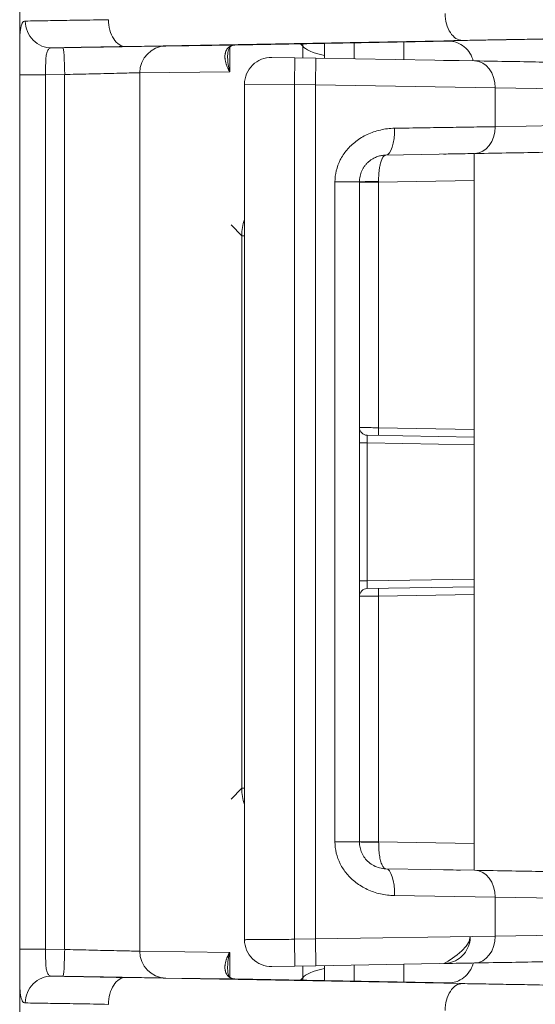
# Model space of a CAD drawing. Header units: inches. Extents: x 0 to 110, y 2 to 70.
# Tile 102 of 129: x 79.238 to 79.911, y 36.239 to 37.523. Entities that reach past the tile are written whole.
import ezdxf

# ---------------------------------------------------------------- set-up
doc = ezdxf.new("R2010")
doc.units = ezdxf.units.IN
doc.header["$LTSCALE"] = 3.25
doc.header["$MEASUREMENT"] = 0
doc.layers.add('Visible (ANSI)', color=7, linetype='Continuous', lineweight=18)
doc.layers.add('Visible Narrow (ANSI)', color=7, linetype='Continuous', lineweight=5)

msp = doc.modelspace()

# ---------------------------------------------------------------- linework, layer by layer
at = {"layer": 'Visible (ANSI)'}
for p, q in [((79.238, 37.4884), (79.238, 37.6057)), ((79.238, 37.4884), (79.238, 37.4884)), ((79.5185, 37.4903), (79.8006, 37.4956)), ((79.6357, 37.4731), (79.6357, 37.4925)), ((79.5968, 37.4738), (79.5668, 37.4743)), ((79.6243, 37.4733), (79.5968, 37.4738)), ((79.6243, 37.4733), (79.8314, 37.4697)), ((79.2382, 37.4515), (79.2382, 36.3107)), ((79.5312, 36.323), (79.5312, 37.4393)), ((79.7156, 37.3468), (79.8314, 37.3488)), ((79.8307, 37.3488), (79.8307, 36.4136)), ((79.651, 37.3269), (79.651, 37.3269)), ((79.6511, 37.3272), (79.6511, 37.3272)), ((79.7069, 37.3262), (79.7069, 37.3262)), ((79.6812, 36.4506), (79.6812, 37.3118)), ((79.8307, 36.9789), (79.691, 36.9813)), ((79.691, 36.7811), (79.8307, 36.7835)), ((79.651, 36.4355), (79.651, 36.4355)), ((79.6511, 36.4352), (79.6511, 36.4352)), ((79.8314, 36.4136), (79.7156, 36.4156)), ((79.8314, 36.2927), (79.6243, 36.2891)), ((79.5092, 36.2858), (79.5092, 36.2858)), ((79.5668, 36.2881), (79.5968, 36.2886)), ((79.5968, 36.2886), (79.6243, 36.2891)), ((79.6357, 36.2697), (79.6357, 36.2893)), ((79.238, 36.2737), (79.238, 36.2737)), ((79.238, 36.1565), (79.238, 36.2737)), ((79.8006, 36.2666), (79.5185, 36.2719))]:
    msp.add_line(p, q, dxfattribs=at)
for centre, radius, start, end in [((79.5662, 37.4393), 0.035, 89, 180), ((79.6912, 36.9913), 0.01, 179.9998, 269), ((79.6912, 36.7711), 0.01, 91, 180), ((79.5662, 36.323), 0.035, 180, 270.9993)]:
    msp.add_arc(centre, radius, start, end, dxfattribs=at)
for centre, major_axis, ratio, start_param, end_param in [((79.5107, 37.5246), (0.0062, -0.0344), 0.85365, 6.283111, 6.283189), ((79.5107, 36.2376), (0.0062, 0.0344), 0.853646, 0.000009, 0.000087)]:
    msp.add_ellipse(centre, major_axis=major_axis, ratio=ratio, start_param=start_param, end_param=end_param, dxfattribs=at)
for points, knots in [([(79.2382, 37.4515), (79.2382, 37.4588), (79.2381, 37.4661), (79.238, 37.4784), (79.238, 37.4836), (79.238, 37.4884)], [0, 0, 0, 0, 0.05563994, 0.05563994, 0.09851667, 0.09851667, 0.09851667, 0.09851667]), ([(79.5169, 37.4901), (79.5131, 37.4894), (79.512, 37.4882), (79.5097, 37.4822), (79.5092, 37.4796), (79.5092, 37.4763)], [0, 0, 0, 0, 0.2270436, 0.2270436, 0.3376235, 0.3376235, 0.3376235, 0.3376235]), ([(79.8296, 37.4697), (79.8293, 37.4705), (79.8291, 37.4713), (79.8277, 37.4756), (79.8259, 37.479), (79.8214, 37.4849), (79.8187, 37.4876), (79.8126, 37.4918), (79.8091, 37.4934), (79.8038, 37.495), (79.802, 37.4954), (79.7995, 37.4957), (79.7988, 37.4958), (79.798, 37.4958), (79.7977, 37.4958), (79.7974, 37.4959), (79.7972, 37.4959), (79.7968, 37.4959), (79.7966, 37.4959), (79.7964, 37.4959), (79.7963, 37.4959), (79.7961, 37.4959), (79.796, 37.4959), (79.7958, 37.4959), (79.7958, 37.4959), (79.7958, 37.4959), (79.7958, 37.4959), (79.7958, 37.4959)], [0.0225341, 0.0225341, 0.0225341, 0.0225341, 0.0287609, 0.0287609, 0.0570723, 0.0570723, 0.0853997, 0.0853997, 0.1137246, 0.1137246, 0.1276775, 0.1276775, 0.132988, 0.132988, 0.1347681, 0.1347681, 0.1363497, 0.1363497, 0.1386616, 0.1386616, 0.1409266, 0.1409266, 0.1444575, 0.1444575, 0.1516987, 0.1516987, 0.1523576, 0.1523576, 0.1523576, 0.1523576]), ([(79.7907, 37.4704), (79.7907, 37.4704), (79.7907, 37.4704), (79.7907, 37.4704), (79.7907, 37.4704), (79.7909, 37.4704), (79.7911, 37.4704), (79.7913, 37.4704), (79.7913, 37.4704), (79.7913, 37.4704), (79.7913, 37.4704), (79.7913, 37.4704), (79.7913, 37.4704), (79.7913, 37.4704), (79.7913, 37.4704), (79.7913, 37.4704), (79.7913, 37.4704), (79.7913, 37.4704), (79.7913, 37.4704), (79.7913, 37.4704)], [0, 0, 0, 0, 0.000022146, 0.000022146, 0.000110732, 0.000110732, 0.001531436, 0.001531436, 0.001542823, 0.001542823, 0.00155694, 0.00155694, 0.001568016, 0.001568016, 0.001590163, 0.001590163, 0.001944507, 0.001944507, 0.001951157, 0.001951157, 0.001951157, 0.001951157]), ([(79.7913, 37.4704), (79.7913, 37.4704), (79.7913, 37.4704), (79.7913, 37.4704), (79.7913, 37.4704), (79.7913, 37.4704), (79.7914, 37.4704), (79.7917, 37.4704), (79.7923, 37.4704), (79.7955, 37.4703), (79.8004, 37.4702), (79.8086, 37.4701), (79.8099, 37.4701), (79.8112, 37.47)], [0.1377804, 0.1377804, 0.1377804, 0.1377804, 0.1390267, 0.1390267, 0.1432843, 0.1432843, 0.156059, 0.156059, 0.1944327, 0.1944327, 0.3093252, 0.3093252, 0.3289091, 0.3289091, 0.3289091, 0.3289091]), ([(80.0968, 37.4651), (80.0968, 37.4651), (80.0959, 37.4651), (80.0943, 37.4651), (80.0943, 37.4651), (80.0942, 37.4651), (80.0941, 37.4651), (80.0924, 37.4651), (80.09, 37.4652), (80.0869, 37.4652), (80.0868, 37.4652), (80.0867, 37.4652), (80.0866, 37.4652), (80.0834, 37.4653), (80.0795, 37.4654), (80.0751, 37.4654), (80.075, 37.4654), (80.0749, 37.4654), (80.0748, 37.4654), (80.0702, 37.4655), (80.0651, 37.4656), (80.0593, 37.4657), (80.0592, 37.4657), (80.0592, 37.4657), (80.0591, 37.4657), (80.0532, 37.4658), (80.0468, 37.4659), (80.0398, 37.4661), (80.0397, 37.4661), (80.0397, 37.4661), (80.0396, 37.4661), (80.0325, 37.4662), (80.0248, 37.4663), (80.0165, 37.4665), (80.0081, 37.4666), (79.9991, 37.4668), (79.9893, 37.4669), (79.9892, 37.4669), (79.9891, 37.4669), (79.989, 37.4669), (79.9794, 37.4671), (79.969, 37.4673), (79.9579, 37.4675), (79.9577, 37.4675), (79.9574, 37.4675), (79.9572, 37.4675), (79.9462, 37.4677), (79.9343, 37.4679), (79.9216, 37.4681), (79.9212, 37.4681), (79.9208, 37.4681), (79.9205, 37.4681), (79.9078, 37.4684), (79.8943, 37.4686), (79.8797, 37.4689), (79.8791, 37.4689), (79.8786, 37.4689), (79.878, 37.4689), (79.8635, 37.4691), (79.848, 37.4694), (79.8314, 37.4697)], [0, 0, 0, 0, 0.087207, 0.087207, 0.087207, 0.090909, 0.090909, 0.090909, 0.178894, 0.178894, 0.178894, 0.181818, 0.181818, 0.181818, 0.270586, 0.270586, 0.270586, 0.272727, 0.272727, 0.272727, 0.362278, 0.362278, 0.362278, 0.363636, 0.363636, 0.363636, 0.453969, 0.453969, 0.453969, 0.454545, 0.454545, 0.454545, 0.545455, 0.545455, 0.545455, 0.636364, 0.636364, 0.636364, 0.637352, 0.637352, 0.637352, 0.727273, 0.727273, 0.727273, 0.729044, 0.729044, 0.729044, 0.818182, 0.818182, 0.818182, 0.820736, 0.820736, 0.820736, 0.909091, 0.909091, 0.909091, 0.912424, 0.912424, 0.912424, 1, 1, 1, 1]), ([(79.6812, 37.3118), (79.6812, 37.3129), (79.6813, 37.3141), (79.6815, 37.3165), (79.6817, 37.3178), (79.6822, 37.3203), (79.6825, 37.3215), (79.6833, 37.3238), (79.6837, 37.325), (79.6848, 37.3273), (79.6854, 37.3285), (79.6867, 37.3306), (79.6873, 37.3316), (79.6889, 37.3337), (79.6898, 37.3348), (79.6916, 37.3367), (79.6924, 37.3375), (79.6945, 37.3393), (79.6957, 37.3402), (79.6979, 37.3416), (79.6989, 37.3422), (79.7013, 37.3435), (79.7028, 37.3442), (79.7054, 37.3451), (79.7064, 37.3454), (79.7091, 37.3461), (79.7108, 37.3464), (79.7136, 37.3467), (79.7146, 37.3468), (79.7156, 37.3468)], [0, 0, 0, 0, 0.067868, 0.067868, 0.142857, 0.142857, 0.214771, 0.214771, 0.285714, 0.285714, 0.361657, 0.361657, 0.428571, 0.428571, 0.508623, 0.508623, 0.571429, 0.571429, 0.655489, 0.655489, 0.714286, 0.714286, 0.80258, 0.80258, 0.857143, 0.857143, 0.949188, 0.949188, 1, 1, 1, 1]), ([(79.8302, 37.3488), (79.8197, 37.3486), (79.811, 37.3484), (79.7983, 37.3482), (79.7941, 37.3482), (79.7919, 37.3481), (79.7916, 37.3481), (79.7914, 37.3481), (79.7913, 37.3481), (79.7913, 37.3481), (79.7913, 37.3481), (79.7913, 37.3481), (79.7913, 37.3481), (79.7913, 37.3481), (79.7913, 37.3481), (79.7913, 37.3481), (79.7913, 37.3481), (79.7913, 37.3481), (79.7913, 37.3481), (79.7913, 37.3481), (79.7913, 37.3481), (79.7913, 37.3481), (79.7913, 37.3481), (79.7913, 37.3481), (79.7913, 37.3481), (79.7911, 37.3481), (79.7909, 37.3481), (79.7907, 37.3481)], [0, 0, 0, 0, 0.1149133, 0.1149133, 0.2281719, 0.2281719, 0.2561507, 0.2561507, 0.2666358, 0.2666358, 0.2686015, 0.2686015, 0.2700758, 0.2700758, 0.2704302, 0.2704302, 0.2705188, 0.2705188, 0.2705632, 0.2705632, 0.2705743, 0.2705743, 0.2706053, 0.2706053, 0.2706949, 0.2706949, 0.2721127, 0.2721127, 0.2721127, 0.2721127]), ([(79.8314, 37.3488), (79.848, 37.3491), (79.8635, 37.3494), (79.878, 37.3496), (79.8786, 37.3496), (79.8791, 37.3496), (79.8797, 37.3496), (79.8943, 37.3499), (79.9078, 37.3501), (79.9205, 37.3504), (79.9208, 37.3504), (79.9212, 37.3504), (79.9216, 37.3504), (79.9343, 37.3506), (79.9462, 37.3508), (79.9572, 37.351), (79.9574, 37.351), (79.9577, 37.351), (79.9579, 37.351), (79.969, 37.3512), (79.9794, 37.3514), (79.989, 37.3516), (79.9891, 37.3516), (79.9892, 37.3516), (79.9893, 37.3516), (79.9991, 37.3517), (80.0081, 37.3519), (80.0164, 37.352), (80.0248, 37.3522), (80.0325, 37.3523), (80.0396, 37.3524), (80.0397, 37.3524), (80.0397, 37.3524), (80.0398, 37.3524), (80.0468, 37.3526), (80.0532, 37.3527), (80.0591, 37.3528), (80.0592, 37.3528), (80.0592, 37.3528), (80.0593, 37.3528), (80.0651, 37.3529), (80.0702, 37.353), (80.0748, 37.3531), (80.0749, 37.3531), (80.075, 37.3531), (80.0751, 37.3531), (80.0795, 37.3531), (80.0834, 37.3532), (80.0866, 37.3533), (80.0867, 37.3533), (80.0868, 37.3533), (80.0869, 37.3533), (80.09, 37.3533), (80.0924, 37.3534), (80.0941, 37.3534), (80.0942, 37.3534), (80.0943, 37.3534), (80.0943, 37.3534), (80.0959, 37.3534), (80.0968, 37.3534), (80.0968, 37.3534)], [0, 0, 0, 0, 0.087577, 0.087577, 0.087577, 0.090909, 0.090909, 0.090909, 0.179265, 0.179265, 0.179265, 0.181818, 0.181818, 0.181818, 0.270957, 0.270957, 0.270957, 0.272727, 0.272727, 0.272727, 0.362648, 0.362648, 0.362648, 0.363636, 0.363636, 0.363636, 0.45434, 0.45434, 0.45434, 0.545455, 0.545455, 0.545455, 0.546032, 0.546032, 0.546032, 0.636364, 0.636364, 0.636364, 0.637724, 0.637724, 0.637724, 0.727273, 0.727273, 0.727273, 0.729415, 0.729415, 0.729415, 0.818182, 0.818182, 0.818182, 0.821108, 0.821108, 0.821108, 0.909091, 0.909091, 0.909091, 0.912795, 0.912795, 0.912795, 1, 1, 1, 1]), ([(79.7156, 36.4156), (79.7128, 36.4156), (79.71, 36.416), (79.7047, 36.4174), (79.7022, 36.4184), (79.6975, 36.4209), (79.6953, 36.4224), (79.6913, 36.4258), (79.6896, 36.4277), (79.6865, 36.4318), (79.6853, 36.434), (79.6832, 36.4386), (79.6825, 36.4409), (79.6815, 36.4457), (79.6812, 36.4482), (79.6812, 36.4506)], [0, 0, 0, 0, 0.142857, 0.142857, 0.285714, 0.285714, 0.428571, 0.428571, 0.571429, 0.571429, 0.714286, 0.714286, 0.857143, 0.857143, 1, 1, 1, 1]), ([(79.7907, 36.4143), (79.7907, 36.4143), (79.7907, 36.4143), (79.7907, 36.4143), (79.7907, 36.4143), (79.7909, 36.4143), (79.7911, 36.4143), (79.7913, 36.4143), (79.7913, 36.4143), (79.7913, 36.4143), (79.7913, 36.4143), (79.7913, 36.4143), (79.7913, 36.4143), (79.7913, 36.4143), (79.7913, 36.4143), (79.7913, 36.4143), (79.7913, 36.4143), (79.7913, 36.4143), (79.7913, 36.4143), (79.7913, 36.4143), (79.7913, 36.4143), (79.7913, 36.4143), (79.7913, 36.4143), (79.7914, 36.4143), (79.7915, 36.4143), (79.7932, 36.4142), (79.7971, 36.4142), (79.8033, 36.4141)], [0, 0, 0, 0, 0.0000111, 0.0000111, 0.0000334, 0.0000334, 0.0014588, 0.0014588, 0.0015317, 0.0015317, 0.0015429, 0.0015429, 0.0015652, 0.0015652, 0.0016097, 0.0016097, 0.0017878, 0.0017878, 0.0021439, 0.0021439, 0.0031258, 0.0031258, 0.0057443, 0.0057443, 0.0336967, 0.0336967, 0.1491826, 0.1491826, 0.1491826, 0.1491826]), ([(79.7913, 36.4143), (79.7913, 36.4143), (79.7913, 36.4143), (79.7913, 36.4143), (79.7913, 36.4143), (79.7914, 36.4143), (79.7916, 36.4143), (79.7926, 36.4142), (79.794, 36.4142), (79.7998, 36.4141), (79.8055, 36.414), (79.8128, 36.4139)], [0.1400408, 0.1400408, 0.1400408, 0.1400408, 0.1413623, 0.1413623, 0.1483112, 0.1483112, 0.1691658, 0.1691658, 0.2319476, 0.2319476, 0.3368807, 0.3368807, 0.3368807, 0.3368807]), ([(80.0968, 36.4089), (80.0968, 36.4089), (80.0959, 36.4089), (80.0943, 36.409), (80.0943, 36.409), (80.0942, 36.409), (80.0941, 36.409), (80.0924, 36.409), (80.09, 36.409), (80.0869, 36.4091), (80.0868, 36.4091), (80.0867, 36.4091), (80.0866, 36.4091), (80.0834, 36.4092), (80.0795, 36.4092), (80.0751, 36.4093), (80.075, 36.4093), (80.0749, 36.4093), (80.0748, 36.4093), (80.0702, 36.4094), (80.0651, 36.4095), (80.0593, 36.4096), (80.0592, 36.4096), (80.0592, 36.4096), (80.0591, 36.4096), (80.0532, 36.4097), (80.0468, 36.4098), (80.0398, 36.4099), (80.0397, 36.4099), (80.0397, 36.4099), (80.0396, 36.4099), (80.0325, 36.4101), (80.0248, 36.4102), (80.0165, 36.4103), (80.0081, 36.4105), (79.9991, 36.4106), (79.9893, 36.4108), (79.9892, 36.4108), (79.9891, 36.4108), (79.989, 36.4108), (79.9794, 36.411), (79.969, 36.4112), (79.9579, 36.4114), (79.9577, 36.4114), (79.9574, 36.4114), (79.9572, 36.4114), (79.9462, 36.4116), (79.9343, 36.4118), (79.9216, 36.412), (79.9212, 36.412), (79.9208, 36.412), (79.9205, 36.412), (79.9078, 36.4122), (79.8943, 36.4125), (79.8797, 36.4127), (79.8791, 36.4127), (79.8786, 36.4127), (79.878, 36.4127), (79.8635, 36.413), (79.848, 36.4133), (79.8314, 36.4136)], [0, 0, 0, 0, 0.0872047, 0.0872047, 0.0872047, 0.0909091, 0.0909091, 0.0909091, 0.1788924, 0.1788924, 0.1788924, 0.1818182, 0.1818182, 0.1818182, 0.2705845, 0.2705845, 0.2705845, 0.2727273, 0.2727273, 0.2727273, 0.362276, 0.362276, 0.362276, 0.3636364, 0.3636364, 0.3636364, 0.4539678, 0.4539678, 0.4539678, 0.4545455, 0.4545455, 0.4545455, 0.5454545, 0.5454545, 0.5454545, 0.6363636, 0.6363636, 0.6363636, 0.6373516, 0.6373516, 0.6373516, 0.7272727, 0.7272727, 0.7272727, 0.7290431, 0.7290431, 0.7290431, 0.8181818, 0.8181818, 0.8181818, 0.8207352, 0.8207352, 0.8207352, 0.9090909, 0.9090909, 0.9090909, 0.9124234, 0.9124234, 0.9124234, 1, 1, 1, 1]), ([(79.8314, 36.2927), (79.8219, 36.2925), (79.8137, 36.2924), (79.8004, 36.2921), (79.7955, 36.292), (79.7923, 36.292), (79.7917, 36.292), (79.7914, 36.292), (79.7913, 36.292), (79.7913, 36.292), (79.7913, 36.292), (79.7913, 36.292), (79.7913, 36.292), (79.7913, 36.292), (79.7913, 36.292), (79.7913, 36.292), (79.7913, 36.292), (79.7913, 36.292), (79.7913, 36.292), (79.7914, 36.292), (79.7915, 36.292), (79.792, 36.292), (79.7924, 36.292), (79.7966, 36.2923), (79.8003, 36.2931), (79.8072, 36.2959), (79.8106, 36.2979), (79.8146, 36.3014), (79.8157, 36.3024), (79.817, 36.3039), (79.8174, 36.3043), (79.8201, 36.3076), (79.822, 36.311), (79.8247, 36.318), (79.8255, 36.3217), (79.8257, 36.3259), (79.8257, 36.3265), (79.8257, 36.327)], [0.2817023, 0.2817023, 0.2817023, 0.2817023, 0.3847116, 0.3847116, 0.4996034, 0.4996034, 0.5380762, 0.5380762, 0.5508837, 0.5508837, 0.5551522, 0.5551522, 0.5565751, 0.5565751, 0.556627, 0.556627, 0.5566377, 0.5566377, 0.5568156, 0.5568156, 0.5571433, 0.5571433, 0.5606396, 0.5606396, 0.5889512, 0.5889512, 0.6176966, 0.6176966, 0.6292843, 0.6292843, 0.6331396, 0.6331396, 0.6619779, 0.6619779, 0.6902863, 0.6902863, 0.6942119, 0.6942119, 0.6942119, 0.6942119]), ([(79.7982, 36.2921), (79.7958, 36.2921), (79.7941, 36.292), (79.7924, 36.292), (79.792, 36.292), (79.7915, 36.292), (79.7914, 36.292), (79.7913, 36.292), (79.7913, 36.292), (79.7913, 36.292), (79.7913, 36.292), (79.7913, 36.292), (79.7913, 36.292), (79.7913, 36.292), (79.7913, 36.292), (79.7916, 36.292), (79.8257, 36.3106), (79.8257, 36.327)], [0, 0, 0, 0, 0.0569102, 0.0569102, 0.0852762, 0.0852762, 0.1065431, 0.1065431, 0.110529, 0.110529, 0.1112763, 0.1112763, 0.1116309, 0.1116309, 0.1116752, 0.1116752, 0.2362963, 0.2362963, 0.2362963, 0.2362963]), ([(79.238, 36.2737), (79.238, 36.2817), (79.2381, 36.2906), (79.2382, 36.3033), (79.2382, 36.307), (79.2382, 36.3107)], [0, 0, 0, 0, 0.07031574, 0.07031574, 0.0983949, 0.0983949, 0.0983949, 0.0983949]), ([(79.7958, 36.2663), (79.7958, 36.2663), (79.7958, 36.2663), (79.796, 36.2663), (79.7961, 36.2663), (79.7963, 36.2663), (79.7964, 36.2663), (79.7967, 36.2663), (79.7969, 36.2663), (79.7975, 36.2663), (79.7978, 36.2663), (79.7988, 36.2664), (79.7995, 36.2665), (79.8011, 36.2667), (79.8021, 36.2668), (79.8055, 36.2676), (79.8079, 36.2684), (79.8135, 36.2709), (79.8166, 36.273), (79.822, 36.2779), (79.8244, 36.2809), (79.8277, 36.2868), (79.8289, 36.2897), (79.8296, 36.2926)], [0.5314771, 0.5314771, 0.5314771, 0.5314771, 0.539191, 0.539191, 0.5434056, 0.5434056, 0.5451229, 0.5451229, 0.5479202, 0.5479202, 0.5507116, 0.5507116, 0.5562679, 0.5562679, 0.5632486, 0.5632486, 0.5827964, 0.5827964, 0.6103861, 0.6103861, 0.6387181, 0.6387181, 0.661825, 0.661825, 0.661825, 0.661825]), ([(79.8314, 36.2927), (79.848, 36.293), (79.8635, 36.2932), (79.878, 36.2935), (79.8786, 36.2935), (79.8791, 36.2935), (79.8797, 36.2935), (79.8943, 36.2938), (79.9078, 36.294), (79.9205, 36.2942), (79.9208, 36.2942), (79.9212, 36.2942), (79.9216, 36.2942), (79.9343, 36.2945), (79.9462, 36.2947), (79.9572, 36.2949), (79.9574, 36.2949), (79.9577, 36.2949), (79.9579, 36.2949), (79.969, 36.2951), (79.9794, 36.2953), (79.989, 36.2954), (79.9891, 36.2954), (79.9892, 36.2954), (79.9893, 36.2954), (79.9991, 36.2956), (80.0081, 36.2958), (80.0164, 36.2959), (80.0248, 36.296), (80.0325, 36.2962), (80.0396, 36.2963), (80.0397, 36.2963), (80.0397, 36.2963), (80.0398, 36.2963), (80.0468, 36.2964), (80.0532, 36.2965), (80.0591, 36.2966), (80.0592, 36.2966), (80.0592, 36.2967), (80.0593, 36.2967), (80.0651, 36.2968), (80.0702, 36.2968), (80.0748, 36.2969), (80.0749, 36.2969), (80.075, 36.2969), (80.0751, 36.2969), (80.0795, 36.297), (80.0834, 36.2971), (80.0866, 36.2971), (80.0867, 36.2971), (80.0868, 36.2971), (80.0869, 36.2971), (80.09, 36.2972), (80.0924, 36.2972), (80.0941, 36.2973), (80.0942, 36.2973), (80.0943, 36.2973), (80.0943, 36.2973), (80.0959, 36.2973), (80.0968, 36.2973), (80.0968, 36.2973)], [0, 0, 0, 0, 0.087576, 0.087576, 0.087576, 0.090909, 0.090909, 0.090909, 0.179264, 0.179264, 0.179264, 0.181818, 0.181818, 0.181818, 0.270956, 0.270956, 0.270956, 0.272727, 0.272727, 0.272727, 0.362648, 0.362648, 0.362648, 0.363636, 0.363636, 0.363636, 0.454339, 0.454339, 0.454339, 0.545455, 0.545455, 0.545455, 0.546031, 0.546031, 0.546031, 0.636364, 0.636364, 0.636364, 0.637722, 0.637722, 0.637722, 0.727273, 0.727273, 0.727273, 0.729414, 0.729414, 0.729414, 0.818182, 0.818182, 0.818182, 0.821106, 0.821106, 0.821106, 0.909091, 0.909091, 0.909091, 0.912793, 0.912793, 0.912793, 1, 1, 1, 1])]:
    msp.add_open_spline(points, degree=3, knots=knots, dxfattribs=at)
for points in [[(79.5185, 37.4903), (79.5179, 37.4903), (79.5174, 37.4902), (79.5169, 37.4901)], [(79.5092, 36.2858), (79.5092, 36.2759), (79.5113, 36.2731), (79.5169, 36.272)], [(79.5169, 36.272), (79.5174, 36.272), (79.5179, 36.2719), (79.5185, 36.2719)]]:
    msp.add_open_spline(points, degree=3, dxfattribs=at)
at = {"layer": 'Visible Narrow (ANSI)'}
for p, q in [((79.8156, 37.4964), (79.3764, 37.4884)), ((79.5184, 37.4903), (79.4285, 37.4891)), ((79.5184, 37.4903), (79.8006, 37.4956)), ((79.6071, 37.4891), (79.6044, 37.4919)), ((79.6071, 37.4891), (79.6071, 37.4736)), ((79.6742, 37.4724), (79.6742, 37.4932)), ((79.739, 37.4713), (79.739, 37.4944)), ((79.2944, 37.4869), (79.2801, 37.4866)), ((79.5119, 37.4869), (79.5119, 37.4556)), ((79.5962, 37.4388), (79.5968, 37.4738)), ((79.6237, 37.4383), (79.6243, 37.4733)), ((79.2382, 37.4515), (79.2716, 37.4515)), ((79.2966, 37.4519), (79.2716, 37.4515)), ((79.2716, 37.4515), (79.2716, 36.3107)), ((79.2966, 37.4519), (79.2966, 36.3103)), ((79.5119, 37.4556), (79.3946, 37.4541)), ((79.3946, 37.4541), (79.3946, 36.308)), ((79.5962, 37.4388), (79.5312, 37.4393)), ((79.6237, 37.4383), (79.5962, 37.4388)), ((79.5962, 36.3236), (79.5962, 37.4388)), ((79.8581, 37.4347), (79.6237, 37.4383)), ((79.6237, 36.3241), (79.6237, 37.4383)), ((80.1312, 37.4301), (79.8581, 37.4347)), ((79.8581, 37.3838), (79.8581, 37.4347)), ((79.8581, 37.3838), (80.1312, 37.3884)), ((79.6492, 36.4506), (79.6492, 37.3118)), ((79.6492, 37.3118), (79.6812, 37.3118)), ((79.6493, 37.3152), (79.6493, 37.3152)), ((79.7062, 37.3116), (79.6812, 37.3116)), ((79.8307, 37.3138), (79.7062, 37.3116)), ((79.7062, 37.3116), (79.7062, 36.991)), ((79.6812, 37.2923), (79.6812, 37.2923)), ((79.5277, 37.2416), (79.5137, 37.2556)), ((79.5277, 36.5206), (79.5277, 37.2416)), ((79.5312, 37.2416), (79.5277, 37.2416)), ((79.7062, 36.991), (79.706, 36.981)), ((79.8307, 36.9889), (79.7062, 36.991)), ((79.691, 36.9813), (79.6912, 36.9713)), ((79.6812, 36.9713), (79.6912, 36.9713)), ((79.6912, 36.9713), (79.6912, 36.7911)), ((79.8307, 36.9689), (79.6912, 36.9713)), ((79.6812, 36.7911), (79.6912, 36.7911)), ((79.6912, 36.7911), (79.691, 36.7811)), ((79.6912, 36.7911), (79.8307, 36.7935)), ((79.7062, 36.7713), (79.706, 36.7813)), ((79.7062, 36.7713), (79.8307, 36.7735)), ((79.7062, 36.4508), (79.7062, 36.7713)), ((79.5137, 36.5066), (79.5277, 36.5206)), ((79.5312, 36.5206), (79.5277, 36.5206)), ((79.6812, 36.4701), (79.6812, 36.4701)), ((79.6812, 36.4506), (79.6492, 36.4506)), ((79.6493, 36.4469), (79.6493, 36.4469)), ((79.6812, 36.4508), (79.7062, 36.4508)), ((79.7062, 36.4508), (79.8307, 36.4486)), ((79.8581, 36.3786), (79.727, 36.3806)), ((80.1312, 36.3739), (79.8581, 36.3786)), ((79.8581, 36.3277), (79.8581, 36.3786)), ((79.8581, 36.3277), (80.1312, 36.3323)), ((79.5962, 36.3236), (79.6237, 36.3241)), ((79.5962, 36.3236), (79.5968, 36.2886)), ((79.6237, 36.3241), (79.8581, 36.3277)), ((79.6237, 36.3241), (79.6243, 36.2891)), ((79.2716, 36.3107), (79.2382, 36.3107)), ((79.2716, 36.3107), (79.2966, 36.3103)), ((79.3946, 36.308), (79.5119, 36.3065)), ((79.5119, 36.3065), (79.5119, 36.2752)), ((79.6071, 36.2888), (79.6071, 36.2731)), ((79.6742, 36.269), (79.6742, 36.2899)), ((79.739, 36.2678), (79.739, 36.2911)), ((79.2801, 36.2755), (79.2944, 36.2753)), ((79.3764, 36.2737), (79.8156, 36.2658)), ((79.4285, 36.273), (79.5184, 36.2719)), ((79.8006, 36.2666), (79.5184, 36.2719)), ((79.6044, 36.2703), (79.6071, 36.2731))]:
    msp.add_line(p, q, dxfattribs=at)
for centre, major_axis, ratio, start_param, end_param in [((79.815, 37.5314), (0.0006, -0.035), 0.629442, 4.701023, 6.2822), ((79.2795, 37.5216), (0.0007, -0.035), 0.976508, 4.691762, 6.279429), ((79.3758, 37.5234), (0.0006, -0.035), 0.629442, 4.701024, 6.282188), ((79.4291, 37.4541), (-0.0004, 0.035), 0.987649, 0.004856, 1.55834), ((79.5185, 37.2587), (0.0002, 0.2316), 0.237636, 0.004956, 0.054697), ((79.5107, 37.5246), (0.0062, -0.0344), 0.85365, 6.243382, 6.283111), ((79.5725, 37.4891), (0.0253, 0.0242), 0.974644, 5.507575, 5.590751), ((79.6861, 37.4892), (-0.0799, 0.003), 0.232581, 0.166004, 0.897737), ((79.2951, 37.4519), (-0.0006, 0.035), 0.043849, 4.711623, 6.282419), ((79.8308, 37.4347), (0.0006, 0.035), 0.78148, 4.726029, 6.283184), ((79.715, 37.3818), (0.0006, -0.035), 0.344589, 0.000008, 1.564782), ((79.8308, 37.3838), (0.0006, -0.035), 0.78148, 0, 1.557156), ((79.6394, 37.3508), (-0.0068, -0.0343), 0.996044, 0.49025, 0.490298), ((79.7062, 37.3118), (-0.025, 0), 0.017449, 4.712709, 6.283219), ((79.5927, 37.2416), (0.046, 0.046), 0.999955, 2.027006, 2.356122), ((79.5927, 36.5206), (-0.046, 0.046), 0.999955, 0.785462, 1.114577), ((79.7062, 36.4506), (-0.025, 0), 0.017454, 0.000002, 1.570475), ((79.6394, 36.4113), (-0.0068, 0.0343), 0.996044, 5.792297, 5.792347), ((79.715, 36.3806), (0.0006, 0.035), 0.344577, 4.718395, 6.28317), ((79.8308, 36.3786), (0.0006, 0.035), 0.78148, 4.726029, 6.283182), ((79.8308, 36.3277), (0.0006, -0.035), 0.78148, 0, 1.557156), ((79.2951, 36.3103), (-0.0006, -0.035), 0.043849, 0.000724, 1.571562), ((79.4291, 36.308), (-0.0004, -0.035), 0.987649, 4.724845, 6.2783), ((79.6861, 36.273), (-0.0799, -0.003), 0.232581, 5.385449, 6.117181), ((79.2795, 36.2405), (0.0007, 0.035), 0.976505, 0.003563, 1.59121), ((79.3758, 36.2387), (0.0006, 0.035), 0.629442, 0.000985, 1.582162), ((79.5185, 36.5035), (0.0002, -0.2317), 0.237636, 6.228491, 6.27822), ((79.5107, 36.2376), (0.0062, 0.0344), 0.853646, 0.000087, 0.039813), ((79.5725, 36.2731), (0.0253, -0.0242), 0.974644, 0.692434, 0.775611), ((79.815, 36.2308), (0.0006, 0.035), 0.629442, 0.001002, 1.582163)]:
    msp.add_ellipse(centre, major_axis=major_axis, ratio=ratio, start_param=start_param, end_param=end_param, dxfattribs=at)
for points, knots in [([(79.2453, 37.5216), (79.2445, 37.5216), (79.2437, 37.5214), (79.2424, 37.5204), (79.2418, 37.5198), (79.2408, 37.518), (79.2403, 37.5169), (79.2396, 37.5143), (79.2393, 37.5128), (79.2388, 37.5095), (79.2386, 37.5077), (79.2383, 37.5037), (79.2382, 37.5017), (79.238, 37.4972), (79.238, 37.4948), (79.238, 37.491), (79.238, 37.4897), (79.238, 37.4884)], [0.0000771, 0.0000771, 0.0000771, 0.0000771, 0.0837605, 0.0837605, 0.1666676, 0.1666676, 0.2521041, 0.2521041, 0.333334, 0.333334, 0.4184424, 0.4184424, 0.5000005, 0.5000005, 0.5854833, 0.5854833, 0.6285791, 0.6285791, 0.6285791, 0.6285791]), ([(79.3537, 37.5234), (79.3402, 37.5232), (79.3149, 37.5228), (79.2834, 37.5223), (79.2595, 37.5219), (79.2491, 37.5217), (79.2453, 37.5216)], [0.000034, 0.000034, 0.000034, 0.000034, 0.25, 0.5, 0.75, 0.9999991, 0.9999991, 0.9999991, 0.9999991]), ([(80.0888, 37.501), (80.0946, 37.5011), (80.0994, 37.5012), (80.1033, 37.5012), (80.1037, 37.5012), (80.1041, 37.5012), (80.1044, 37.5012), (80.1082, 37.5013), (80.111, 37.5014), (80.1128, 37.5014), (80.1129, 37.5014), (80.1131, 37.5014), (80.1132, 37.5014), (80.1148, 37.5015), (80.1154, 37.5015), (80.1148, 37.5015), (80.1148, 37.5015), (80.1148, 37.5015), (80.1147, 37.5015), (80.1141, 37.5015), (80.1122, 37.5015), (80.1093, 37.5014), (80.1092, 37.5014), (80.1091, 37.5014), (80.109, 37.5014), (80.106, 37.5014), (80.1017, 37.5013), (80.0965, 37.5012), (80.0964, 37.5012), (80.0963, 37.5012), (80.0962, 37.5012), (80.0909, 37.5011), (80.0844, 37.501), (80.0769, 37.5009), (80.0695, 37.5008), (80.061, 37.5006), (80.0518, 37.5005), (80.0516, 37.5005), (80.0514, 37.5005), (80.0512, 37.5005), (80.0421, 37.5003), (80.0323, 37.5002), (80.0219, 37.5), (80.0215, 37.5), (80.0211, 37.5), (80.0206, 37.5), (80.0104, 37.4998), (79.9996, 37.4996), (79.9884, 37.4994), (79.9878, 37.4994), (79.9871, 37.4994), (79.9864, 37.4994), (79.9754, 37.4992), (79.9641, 37.499), (79.9527, 37.4988), (79.9518, 37.4988), (79.9508, 37.4988), (79.9499, 37.4987), (79.9387, 37.4985), (79.9274, 37.4983), (79.9161, 37.4982), (79.915, 37.4981), (79.9138, 37.4981), (79.9127, 37.4981), (79.9016, 37.4979), (79.8907, 37.4977), (79.8801, 37.4975), (79.8788, 37.4975), (79.8775, 37.4975), (79.8762, 37.4974), (79.8658, 37.4973), (79.8557, 37.4971), (79.8461, 37.4969), (79.8447, 37.4969), (79.8433, 37.4969), (79.8419, 37.4968), (79.8327, 37.4967), (79.824, 37.4965), (79.8156, 37.4964)], [0, 0, 0, 0, 0.06521, 0.06521, 0.06521, 0.071429, 0.071429, 0.071429, 0.137969, 0.137969, 0.137969, 0.142857, 0.142857, 0.142857, 0.210685, 0.210685, 0.210685, 0.214286, 0.214286, 0.214286, 0.283408, 0.283408, 0.283408, 0.285714, 0.285714, 0.285714, 0.35613, 0.35613, 0.35613, 0.357143, 0.357143, 0.357143, 0.428571, 0.428571, 0.428571, 0.5, 0.5, 0.5, 0.501571, 0.501571, 0.501571, 0.571429, 0.571429, 0.571429, 0.574292, 0.574292, 0.574292, 0.642857, 0.642857, 0.642857, 0.647015, 0.647015, 0.647015, 0.714286, 0.714286, 0.714286, 0.719738, 0.719738, 0.719738, 0.785714, 0.785714, 0.785714, 0.792464, 0.792464, 0.792464, 0.857143, 0.857143, 0.857143, 0.865178, 0.865178, 0.865178, 0.928571, 0.928571, 0.928571, 0.937963, 0.937963, 0.937963, 1, 1, 1, 1]), ([(79.3764, 37.4884), (79.3649, 37.4882), (79.3542, 37.488), (79.3444, 37.4879), (79.3439, 37.4878), (79.3434, 37.4878), (79.3429, 37.4878), (79.3326, 37.4876), (79.3233, 37.4875), (79.3151, 37.4873), (79.3149, 37.4873), (79.3147, 37.4873), (79.3145, 37.4873), (79.3066, 37.4872), (79.2997, 37.487), (79.294, 37.4869), (79.2934, 37.4869), (79.2928, 37.4869), (79.2923, 37.4869), (79.2872, 37.4868), (79.2832, 37.4867), (79.2801, 37.4866)], [0, 0, 0, 0, 0.2372608, 0.2372608, 0.2372608, 0.25, 0.25, 0.25, 0.5, 0.5, 0.5, 0.5056514, 0.5056514, 0.5056514, 0.75, 0.75, 0.75, 0.774109, 0.774109, 0.774109, 0.9999964, 0.9999964, 0.9999964, 0.9999964]), ([(79.5119, 37.4556), (79.5099, 37.4589), (79.5085, 37.462), (79.5075, 37.465), (79.5074, 37.4652), (79.5065, 37.468), (79.506, 37.4706), (79.5058, 37.4731), (79.5057, 37.4733), (79.5056, 37.4757), (79.5057, 37.4777), (79.5062, 37.4797), (79.5062, 37.4799), (79.5067, 37.4818), (79.5073, 37.4833), (79.5083, 37.4848), (79.5084, 37.485), (79.5094, 37.4863), (79.5103, 37.4873), (79.5117, 37.4882), (79.5119, 37.4884), (79.5133, 37.4892), (79.5144, 37.4896), (79.5157, 37.4899)], [0, 0, 0, 0, 0.166667, 0.166667, 0.173082, 0.173082, 0.333333, 0.333333, 0.346185, 0.346185, 0.5, 0.5, 0.519231, 0.519231, 0.666667, 0.666667, 0.692343, 0.692343, 0.833333, 0.833333, 0.865366, 0.865366, 1, 1, 1, 1]), ([(79.9242, 37.4983), (79.9147, 37.4981), (79.8962, 37.4978), (79.8693, 37.4973), (79.8454, 37.4969), (79.8251, 37.4965), (79.8094, 37.4962), (79.799, 37.496), (79.7946, 37.4959), (79.795, 37.4959), (79.7959, 37.4959)], [0, 0, 0, 0, 0.0666667, 0.1333333, 0.2, 0.2666667, 0.3333333, 0.4, 0.4666667, 0.5211071, 0.5211071, 0.5211071, 0.5211071]), ([(79.2801, 37.4866), (79.2793, 37.4866), (79.2785, 37.4865), (79.2772, 37.486), (79.2766, 37.4857), (79.2756, 37.4848), (79.2751, 37.4842), (79.2743, 37.4829), (79.2739, 37.4822), (79.2733, 37.4805), (79.2731, 37.4796), (79.2727, 37.4776), (79.2725, 37.4766), (79.2723, 37.4744), (79.2722, 37.4731), (79.272, 37.4707), (79.272, 37.4695), (79.2719, 37.4668), (79.2718, 37.4655), (79.2718, 37.4627), (79.2718, 37.4614), (79.2717, 37.4586), (79.2717, 37.4571), (79.2717, 37.4542), (79.2717, 37.4528), (79.2716, 37.4515)], [0, 0, 0, 0, 0.084029, 0.084029, 0.166667, 0.166667, 0.251559, 0.251559, 0.333333, 0.333333, 0.418345, 0.418345, 0.5, 0.5, 0.58549, 0.58549, 0.666667, 0.666667, 0.752631, 0.752631, 0.833333, 0.833333, 0.919462, 0.919462, 1, 1, 1, 1]), ([(79.5119, 37.4556), (79.5102, 37.4622), (79.5093, 37.4685), (79.5092, 37.475), (79.5092, 37.4757), (79.5092, 37.4763)], [0, 0, 0, 0, 0.1666665, 0.1666665, 0.1862094, 0.1862094, 0.1862094, 0.1862094]), ([(79.3946, 37.4541), (79.3937, 37.4541), (79.3924, 37.4541), (79.3902, 37.4541), (79.3899, 37.4541), (79.3873, 37.454), (79.3846, 37.4539), (79.3811, 37.4539), (79.3808, 37.4539), (79.377, 37.4538), (79.3728, 37.4537), (79.3635, 37.4535), (79.3584, 37.4533), (79.3524, 37.4532), (79.3519, 37.4532), (79.3463, 37.4531), (79.3409, 37.4529), (79.3343, 37.4528), (79.3332, 37.4528), (79.327, 37.4526), (79.3216, 37.4525), (79.3146, 37.4523), (79.3129, 37.4523), (79.3064, 37.4521), (79.3015, 37.452), (79.2966, 37.4519)], [0, 0, 0, 0, 0.1207729, 0.1207729, 0.1428571, 0.1428571, 0.2753086, 0.2753086, 0.2857143, 0.2857143, 0.4285714, 0.4285714, 0.5714286, 0.5714286, 0.5843517, 0.5843517, 0.7142857, 0.7142857, 0.7388352, 0.7388352, 0.8571429, 0.8571429, 0.8934182, 0.8934182, 0.9999734, 0.9999734, 0.9999734, 0.9999734]), ([(79.6492, 37.3118), (79.6492, 37.3167), (79.6497, 37.3215), (79.6509, 37.3263), (79.652, 37.3311), (79.6538, 37.3358), (79.6561, 37.3404), (79.6584, 37.3449), (79.6613, 37.3493), (79.6647, 37.3534), (79.6681, 37.3575), (79.6721, 37.3613), (79.6766, 37.3647), (79.681, 37.3681), (79.686, 37.3712), (79.6914, 37.3737), (79.6967, 37.3762), (79.7025, 37.3781), (79.7084, 37.3795), (79.7144, 37.3809), (79.7206, 37.3817), (79.727, 37.3818)], [0, 0, 0, 0, 0.142857, 0.142857, 0.142857, 0.285714, 0.285714, 0.285714, 0.428571, 0.428571, 0.428571, 0.571429, 0.571429, 0.571429, 0.714286, 0.714286, 0.714286, 0.857143, 0.857143, 0.857143, 1, 1, 1, 1]), ([(79.727, 37.3818), (79.7398, 37.382), (79.7648, 37.3824), (79.7996, 37.3829), (79.8311, 37.3834), (79.8496, 37.3837), (79.8581, 37.3838)], [0, 0, 0, 0, 0.25, 0.5, 0.75, 0.9999859, 0.9999859, 0.9999859, 0.9999859]), ([(79.7156, 37.3468), (79.7147, 37.3468), (79.7138, 37.3463), (79.713, 37.3455), (79.713, 37.3455), (79.7129, 37.3454), (79.7128, 37.3453), (79.7121, 37.3445), (79.7113, 37.3434), (79.7106, 37.342), (79.7105, 37.3417), (79.7104, 37.3415), (79.7103, 37.3412), (79.7097, 37.3398), (79.7092, 37.3382), (79.7087, 37.3364), (79.7086, 37.3359), (79.7084, 37.3354), (79.7083, 37.3348), (79.7079, 37.3331), (79.7075, 37.3312), (79.7072, 37.3292), (79.7071, 37.3284), (79.707, 37.3276), (79.7069, 37.3268), (79.7067, 37.3249), (79.7065, 37.323), (79.7064, 37.321), (79.7063, 37.3199), (79.7063, 37.3188), (79.7062, 37.3177), (79.7062, 37.3159), (79.7062, 37.3141), (79.7062, 37.3122)], [0.0014777, 0.0014777, 0.0014777, 0.0014777, 0.1666667, 0.1666667, 0.1666667, 0.1792928, 0.1792928, 0.1792928, 0.3333333, 0.3333333, 0.3333333, 0.358547, 0.358547, 0.358547, 0.5, 0.5, 0.5, 0.5379382, 0.5379382, 0.5379382, 0.6666667, 0.6666667, 0.6666667, 0.7172407, 0.7172407, 0.7172407, 0.8333333, 0.8333333, 0.8333333, 0.8965006, 0.8965006, 0.8965006, 1, 1, 1, 1]), ([(79.7062, 37.3122), (79.7062, 37.3121), (79.7062, 37.3119), (79.7062, 37.3117), (79.7062, 37.3116)], [0.000033, 0.000033, 0.000033, 0.000033, 0.5, 1, 1, 1, 1]), ([(79.727, 36.3806), (79.7206, 36.3807), (79.7144, 36.3815), (79.7084, 36.3828), (79.7025, 36.3842), (79.6967, 36.3862), (79.6914, 36.3887), (79.686, 36.3912), (79.681, 36.3942), (79.6766, 36.3977), (79.6721, 36.4011), (79.6681, 36.4049), (79.6647, 36.409), (79.6613, 36.4131), (79.6584, 36.4175), (79.6561, 36.422), (79.6538, 36.4266), (79.652, 36.4313), (79.6509, 36.4361), (79.6497, 36.4409), (79.6492, 36.4457), (79.6492, 36.4506)], [0.0000017, 0.0000017, 0.0000017, 0.0000017, 0.1428581, 0.1428581, 0.1428581, 0.2857151, 0.2857151, 0.2857151, 0.4285721, 0.4285721, 0.4285721, 0.5714291, 0.5714291, 0.5714291, 0.714286, 0.714286, 0.714286, 0.857143, 0.857143, 0.857143, 1, 1, 1, 1]), ([(79.7062, 36.4508), (79.7062, 36.4507), (79.7062, 36.4505), (79.7062, 36.4503), (79.7062, 36.4502), (79.7062, 36.4501)], [0, 0, 0, 0, 0.5, 0.5, 1, 1, 1, 1]), ([(79.7062, 36.4501), (79.7062, 36.4472), (79.7063, 36.4413), (79.7072, 36.433), (79.7086, 36.4257), (79.7106, 36.4201), (79.713, 36.4164), (79.7147, 36.4156), (79.7156, 36.4156)], [0.0000018, 0.0000018, 0.0000018, 0.0000018, 0.1666667, 0.3333333, 0.5, 0.6666667, 0.8333333, 0.9985652, 0.9985652, 0.9985652, 0.9985652]), ([(79.5312, 36.323), (79.5312, 36.323), (79.5323, 36.3231), (79.5371, 36.3231), (79.545, 36.3232), (79.5553, 36.3232), (79.5678, 36.3233), (79.5816, 36.3235), (79.5913, 36.3235), (79.5962, 36.3236)], [0, 0, 0, 0, 0.1428571, 0.2857143, 0.4285714, 0.5714286, 0.7142857, 0.8571429, 0.9999658, 0.9999658, 0.9999658, 0.9999658]), ([(79.2716, 36.3107), (79.2717, 36.3079), (79.2717, 36.305), (79.2718, 36.3022), (79.2718, 36.2993), (79.2718, 36.2966), (79.2719, 36.294), (79.272, 36.2914), (79.2721, 36.2889), (79.2724, 36.2867), (79.2727, 36.2845), (79.273, 36.2825), (79.2736, 36.2808), (79.2742, 36.2792), (79.275, 36.2778), (79.2761, 36.2769), (79.2772, 36.276), (79.2785, 36.2756), (79.2801, 36.2755)], [0, 0, 0, 0, 0.166667, 0.166667, 0.166667, 0.333333, 0.333333, 0.333333, 0.5, 0.5, 0.5, 0.666667, 0.666667, 0.666667, 0.833333, 0.833333, 0.833333, 1, 1, 1, 1]), ([(79.2966, 36.3103), (79.3015, 36.3102), (79.3064, 36.31), (79.3129, 36.3099), (79.3146, 36.3098), (79.3216, 36.3097), (79.327, 36.3096), (79.3332, 36.3094), (79.3343, 36.3094), (79.3409, 36.3092), (79.3463, 36.3091), (79.3519, 36.309), (79.3524, 36.309), (79.3583, 36.3088), (79.3634, 36.3087), (79.3728, 36.3085), (79.3769, 36.3084), (79.3808, 36.3083), (79.3811, 36.3083), (79.3846, 36.3082), (79.3873, 36.3082), (79.3899, 36.3081), (79.3902, 36.3081), (79.3924, 36.3081), (79.3937, 36.308), (79.3946, 36.308)], [0.0000266, 0.0000266, 0.0000266, 0.0000266, 0.1065818, 0.1065818, 0.1428571, 0.1428571, 0.2611648, 0.2611648, 0.2857143, 0.2857143, 0.4156483, 0.4156483, 0.4285714, 0.4285714, 0.570178, 0.570178, 0.7142857, 0.7142857, 0.7246914, 0.7246914, 0.8571429, 0.8571429, 0.8792271, 0.8792271, 1, 1, 1, 1]), ([(79.5157, 36.2722), (79.5144, 36.2725), (79.5133, 36.273), (79.5119, 36.2738), (79.5117, 36.2739), (79.5103, 36.2749), (79.5094, 36.2758), (79.5084, 36.2772), (79.5083, 36.2774), (79.5073, 36.2789), (79.5067, 36.2804), (79.5062, 36.2822), (79.5062, 36.2825), (79.5057, 36.2845), (79.5056, 36.2865), (79.5057, 36.2889), (79.5058, 36.289), (79.506, 36.2916), (79.5065, 36.2941), (79.5074, 36.297), (79.5075, 36.2971), (79.5085, 36.3001), (79.5099, 36.3033), (79.5119, 36.3065)], [0, 0, 0, 0, 0.134633, 0.134633, 0.166667, 0.166667, 0.307657, 0.307657, 0.333333, 0.333333, 0.480769, 0.480769, 0.5, 0.5, 0.653815, 0.653815, 0.666667, 0.666667, 0.826918, 0.826918, 0.833333, 0.833333, 1, 1, 1, 1]), ([(79.5092, 36.2858), (79.5092, 36.2863), (79.5092, 36.2867), (79.5092, 36.2874), (79.5092, 36.2876), (79.5093, 36.2937), (79.5102, 36.2999), (79.5119, 36.3065)], [0.813793, 0.813793, 0.813793, 0.813793, 0.8269318, 0.8269318, 0.8333335, 0.8333335, 1, 1, 1, 1]), ([(79.238, 36.2737), (79.238, 36.2698), (79.238, 36.2661), (79.2383, 36.2582), (79.2385, 36.2543), (79.2395, 36.2477), (79.2403, 36.2451), (79.2423, 36.2415), (79.2436, 36.2406), (79.2453, 36.2405)], [0.3714075, 0.3714075, 0.3714075, 0.3714075, 0.5, 0.5, 0.6666667, 0.6666667, 0.8333333, 0.8333333, 1, 1, 1, 1]), ([(79.2801, 36.2755), (79.2832, 36.2755), (79.2872, 36.2754), (79.2923, 36.2753), (79.2928, 36.2753), (79.2934, 36.2753), (79.294, 36.2753), (79.2997, 36.2751), (79.3066, 36.275), (79.3145, 36.2749), (79.3147, 36.2749), (79.3149, 36.2749), (79.3151, 36.2749), (79.3233, 36.2747), (79.3326, 36.2745), (79.3429, 36.2743), (79.3434, 36.2743), (79.3439, 36.2743), (79.3444, 36.2743), (79.3542, 36.2741), (79.3649, 36.2739), (79.3764, 36.2737)], [0.0000005, 0.0000005, 0.0000005, 0.0000005, 0.2258914, 0.2258914, 0.2258914, 0.2500004, 0.2500004, 0.2500004, 0.4943488, 0.4943488, 0.4943488, 0.5000002, 0.5000002, 0.5000002, 0.7500001, 0.7500001, 0.7500001, 0.7627393, 0.7627393, 0.7627393, 1, 1, 1, 1]), ([(79.8156, 36.2658), (79.824, 36.2656), (79.8327, 36.2655), (79.8419, 36.2653), (79.8433, 36.2653), (79.8447, 36.2653), (79.8461, 36.2653), (79.8557, 36.2651), (79.8658, 36.2649), (79.8762, 36.2647), (79.8775, 36.2647), (79.8788, 36.2647), (79.8801, 36.2646), (79.8907, 36.2645), (79.9016, 36.2643), (79.9127, 36.2641), (79.9138, 36.2641), (79.915, 36.264), (79.9161, 36.264), (79.9274, 36.2638), (79.9387, 36.2636), (79.9499, 36.2634), (79.9508, 36.2634), (79.9518, 36.2634), (79.9527, 36.2634), (79.9641, 36.2632), (79.9754, 36.263), (79.9864, 36.2628), (79.9871, 36.2628), (79.9878, 36.2628), (79.9884, 36.2628), (79.9996, 36.2626), (80.0104, 36.2624), (80.0206, 36.2622), (80.0211, 36.2622), (80.0215, 36.2622), (80.0219, 36.2622), (80.0323, 36.262), (80.0421, 36.2618), (80.0512, 36.2617), (80.0514, 36.2617), (80.0516, 36.2617), (80.0518, 36.2617), (80.061, 36.2615), (80.0694, 36.2614), (80.0768, 36.2613), (80.0843, 36.2611), (80.0908, 36.261), (80.0962, 36.261), (80.0963, 36.261), (80.0964, 36.261), (80.0965, 36.2609), (80.1017, 36.2609), (80.106, 36.2608), (80.109, 36.2608), (80.1091, 36.2608), (80.1092, 36.2608), (80.1093, 36.2608), (80.1122, 36.2607), (80.1141, 36.2607), (80.1147, 36.2607), (80.1148, 36.2607), (80.1148, 36.2607), (80.1148, 36.2607), (80.1154, 36.2607), (80.1148, 36.2607), (80.1132, 36.2607), (80.1131, 36.2607), (80.1129, 36.2607), (80.1128, 36.2607), (80.111, 36.2608), (80.1082, 36.2608), (80.1044, 36.2609), (80.1041, 36.2609), (80.1037, 36.2609), (80.1033, 36.2609), (80.0994, 36.261), (80.0946, 36.2611), (80.0888, 36.2612)], [0, 0, 0, 0, 0.062037, 0.062037, 0.062037, 0.071429, 0.071429, 0.071429, 0.134822, 0.134822, 0.134822, 0.142857, 0.142857, 0.142857, 0.207536, 0.207536, 0.207536, 0.214286, 0.214286, 0.214286, 0.280262, 0.280262, 0.280262, 0.285714, 0.285714, 0.285714, 0.352985, 0.352985, 0.352985, 0.357143, 0.357143, 0.357143, 0.425708, 0.425708, 0.425708, 0.428571, 0.428571, 0.428571, 0.498429, 0.498429, 0.498429, 0.5, 0.5, 0.5, 0.57115, 0.57115, 0.57115, 0.642857, 0.642857, 0.642857, 0.64387, 0.64387, 0.64387, 0.714286, 0.714286, 0.714286, 0.716592, 0.716592, 0.716592, 0.785714, 0.785714, 0.785714, 0.789315, 0.789315, 0.789315, 0.857143, 0.857143, 0.857143, 0.862031, 0.862031, 0.862031, 0.928571, 0.928571, 0.928571, 0.93479, 0.93479, 0.93479, 1, 1, 1, 1]), ([(79.2453, 36.2405), (79.2491, 36.2405), (79.2595, 36.2403), (79.2834, 36.2399), (79.3149, 36.2394), (79.3402, 36.239), (79.3537, 36.2387)], [0, 0, 0, 0, 0.25, 0.5, 0.75, 0.9999659, 0.9999659, 0.9999659, 0.9999659])]:
    msp.add_open_spline(points, degree=3, knots=knots, dxfattribs=at)
for points in [[(79.4285, 37.4891), (79.4271, 37.4891), (79.4225, 37.4891), (79.4101, 37.4889), (79.3931, 37.4886), (79.3719, 37.4882), (79.3478, 37.4878), (79.3213, 37.4874), (79.3035, 37.487), (79.2944, 37.4869)], [(79.7062, 36.991), (79.7036, 36.9911), (79.6983, 36.9911), (79.6913, 36.9912), (79.6856, 36.9913), (79.682, 36.9913), (79.6812, 36.9913), (79.6812, 36.9913)], [(79.6812, 36.7711), (79.6812, 36.7711), (79.682, 36.7711), (79.6856, 36.7711), (79.6913, 36.7712), (79.6983, 36.7712), (79.7036, 36.7713), (79.7062, 36.7713)], [(79.2944, 36.2753), (79.3035, 36.2751), (79.3213, 36.2748), (79.3478, 36.2744), (79.3719, 36.2739), (79.3931, 36.2736), (79.4101, 36.2733), (79.4225, 36.2731), (79.4271, 36.273), (79.4285, 36.273)]]:
    msp.add_open_spline(points, degree=3, dxfattribs=at)

doc.saveas('drawing.dxf')
